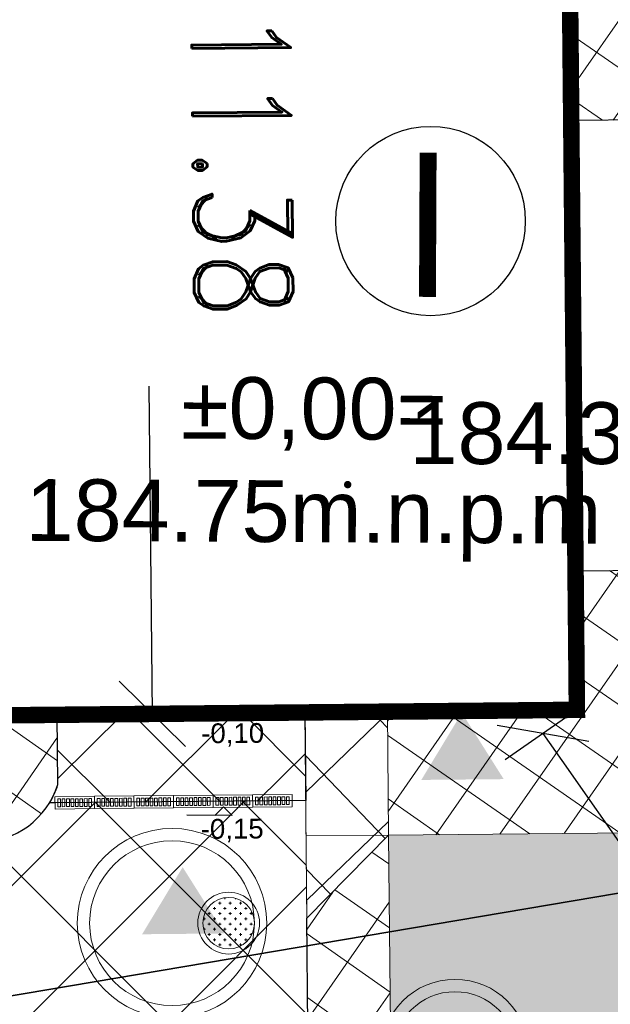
# Model space of a CAD drawing. Extents: x 8014 to 6635291, y -5609 to 5765892.
# Tile 75 of 158: x 6601190 to 6601197, y 5731795 to 5731807. Entities that reach past the tile are written whole.
import ezdxf

# ---------------------------------------------------------------- set-up
doc = ezdxf.new("R2010")
doc.units = 0
doc.header["$PDSIZE"] = 0.75
doc.linetypes.add('HIDDEN', pattern=[0.375, 0.25, -0.125])
doc.layers.get('0').update_dxf_attribs({"linetype": 'CONTINUOUS'})
doc.layers.get('Defpoints').update_dxf_attribs({"linetype": 'CONTINUOUS'})
for name, color, linetype, lineweight in [('!m_wpusty', 2, 'CONTINUOUS', 20), ('a_krawężnik', 7, 'CONTINUOUS', 30), ('a_obrzeże', 7, 'CONTINUOUS', 18), ('GSPWPS', 7, 'CONTINUOUS', 13), ('GSPWPS_O', 7, 'CONTINUOUS', 13), ('T_odn', 7, 'CONTINUOUS', 35), ('T_str.ochr.8m', 40, 'HIDDEN', 60)]:
    doc.layers.add(name, color=color, linetype=linetype, lineweight=lineweight)
for name, color, linetype in [('A-SZRAF- DROGI', 130, 'CONTINUOUS'), ('a_budynek', 10, 'CONTINUOUS'), ('a_chodnik', 31, 'CONTINUOUS'), ('a_drogi', 4, 'CONTINUOUS'), ('a_komunikacja', 7, 'CONTINUOUS'), ('A_opis', 7, 'CONTINUOUS'), ('a_zieleń', 80, 'CONTINUOUS'), ('TAB', 7, 'CONTINUOUS'), ('Wymiarowanie', 7, 'CONTINUOUS'), ('Wymiarowanie - Poziomy', 172, 'CONTINUOUS')]:
    doc.layers.add(name, color=color, linetype=linetype)
doc.layers.add('AP_HATCH_DROGI', color=7, linetype='CONTINUOUS', lineweight=15, true_color=0x949494)
doc.styles.add('Arial', font='arial.ttf')
doc.styles.add('GENERATED_STYLE_2', font='arial.ttf')
doc.styles.add('Romand', font='romand.shx', dxfattribs={"width": 0.8})
doc.styles.add('ROMANS', font='romans.shx', dxfattribs={"width": 0.7})
doc.dimstyles.new('DIM500', dxfattribs={"dimscale": 40, "dimtxt": 0.03, "dimasz": 0.01, "dimexe": 0, "dimexo": 0, "dimgap": 0.02, "dimtad": 1, "dimzin": 9, "dimdsep": 46, "dimtxsty": 'ROMANS', "dimblk": 'TICK1', "dimcen": 0, "dimse1": 1, "dimse2": 1, "dimclrd": 256, "dimclre": 7, "dimclrt": 6, "dimazin": 0, "dimtfac": 1, "dimtdec": 4, "dimtix": 1, "dimtmove": 2, "dimatfit": 3, "dimldrblk": 'TICK1', "dimfxl": 1, "dimtolj": 1, "dimtzin": 9, "dimarcsym": 0})
pattern_1 = [(325.2340517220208, (0, 0), (0.3620931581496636, 0.5216450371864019), []), (55.23405172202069, (0, 0), (-0.5216450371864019, 0.3620931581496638), [])]

# ---------------------------------------------------------------- blocks, each defined once
blk = doc.blocks.new('D_GSPWPS1')
blk.add_hatch(color=0).paths.add_polyline_path([(-0.045, 0), (-0.043467, -0.011647), (-0.038971, -0.0225), (-0.03182, -0.03182), (-0.0225, -0.038971), (-0.011647, -0.043467), (0, -0.045), (0.011647, -0.043467), (0.0225, -0.038971), (0.03182, -0.03182), (0.038971, -0.0225), (0.043467, -0.011647), (0.045, 0), (0.043467, 0.011647), (0.038971, 0.0225), (0.03182, 0.03182), (0.0225, 0.038971), (0.011647, 0.043467), (0, 0.045), (-0.011647, 0.043467), (-0.0225, 0.038971), (-0.03182, 0.03182), (-0.038971, 0.0225), (-0.043467, 0.011647)])
blk = doc.blocks.new('wpust_wąski')
at = {"layer": '!m_wpusty', "linetype": 'Continuous'}
for points in [[(0.2399969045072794, -0.07499711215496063), (0.2399969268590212, 0.07499903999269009), (-0.2400030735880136, 0.07499903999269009), (-0.2400030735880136, -0.07500096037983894)], [(-0.06477116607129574, 0.0474260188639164), (-0.06477040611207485, -0.04734398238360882), (-0.09855245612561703, -0.04734425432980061), (-0.09855321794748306, 0.04742574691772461)], [(-0.06476795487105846, 0.04742986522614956), (-0.06476719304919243, -0.04734013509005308), (-0.09854924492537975, -0.04734040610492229), (-0.09855000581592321, 0.04742959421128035)], [(-0.06476795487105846, 0.04742986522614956), (-0.06476719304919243, -0.04734013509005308), (-0.09854924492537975, -0.04734040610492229), (-0.09855000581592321, 0.04742959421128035)], [(-0.01104875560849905, 0.04742645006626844), (-0.01104799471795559, -0.04734355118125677), (-0.04483004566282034, -0.04734382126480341), (-0.04483080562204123, 0.04742617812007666)], [(-0.0110455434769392, 0.04743029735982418), (-0.01104478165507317, -0.04733970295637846), (-0.04482683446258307, -0.04733997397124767), (-0.04482759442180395, 0.04743002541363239)], [(-0.0110455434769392, 0.04743029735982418), (-0.01104478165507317, -0.04733970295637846), (-0.04482683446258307, -0.04733997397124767), (-0.04482759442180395, 0.04743002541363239)], [(0.1501184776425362, 0.04742774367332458), (0.1501192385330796, -0.04734225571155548), (0.1163371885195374, -0.04734252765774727), (0.1163364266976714, 0.04742747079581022)], [(0.150121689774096, 0.04743159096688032), (0.1501224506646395, -0.04733840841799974), (0.1163404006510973, -0.04733867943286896), (0.1163396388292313, 0.04743131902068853)], [(0.150121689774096, 0.04743159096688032), (0.1501224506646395, -0.04733840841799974), (0.1163404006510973, -0.04733867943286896), (0.1163396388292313, 0.04743131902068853)], [(0.2038408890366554, 0.04742817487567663), (0.2038416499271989, -0.04734182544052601), (0.1700595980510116, -0.04734209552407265), (0.1700588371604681, 0.04742790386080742)], [(0.2038441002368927, 0.04743202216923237), (0.2038448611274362, -0.0473379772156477), (0.1700628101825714, -0.04733824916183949), (0.170062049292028, 0.04743175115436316)], [(0.2038441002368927, 0.04743202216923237), (0.2038448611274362, -0.0473379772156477), (0.1700628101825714, -0.04733824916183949), (0.170062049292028, 0.04743175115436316)]]:
    blk.add_lwpolyline(points, close=True, dxfattribs=at)
for points in [[(-0.2059980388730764, 0.04742488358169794), (-0.1722159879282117, 0.04742515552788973), (-0.1722152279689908, -0.04734484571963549), (-0.2059972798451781, -0.0473451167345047), (-0.205998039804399, 0.04742488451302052)], [(-0.2059948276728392, 0.04742873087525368), (-0.1722127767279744, 0.04742900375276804), (-0.172212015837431, -0.04734099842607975), (-0.2059940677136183, -0.04734127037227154), (-0.2059948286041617, 0.04742873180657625)], [(-0.2059948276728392, 0.04742873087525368), (-0.1722127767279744, 0.04742900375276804), (-0.172212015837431, -0.04734099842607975), (-0.2059940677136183, -0.04734127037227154), (-0.2059948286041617, 0.04742873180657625)], [(-0.1184935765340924, 0.04742558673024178), (-0.118492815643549, -0.04734441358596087), (-0.1522748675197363, -0.04734468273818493), (-0.1522756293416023, 0.04742531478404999), (-0.1184935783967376, 0.04742558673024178)], [(-0.1184903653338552, 0.04742943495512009), (-0.1184896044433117, -0.04734056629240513), (-0.1522716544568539, -0.04734083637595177), (-0.1522724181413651, 0.0474291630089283), (-0.1184903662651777, 0.04742943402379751)], [(-0.1184903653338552, 0.04742943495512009), (-0.1184896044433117, -0.04734056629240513), (-0.1522716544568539, -0.04734083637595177), (-0.1522724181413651, 0.0474291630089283), (-0.1184903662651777, 0.04742943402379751)], [(0.008891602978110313, 0.0474266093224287), (0.04267365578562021, 0.04742688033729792), (0.04267441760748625, -0.04734311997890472), (0.008892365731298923, -0.04734339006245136), (0.008891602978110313, 0.0474266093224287)], [(0.008894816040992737, 0.04743045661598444), (0.04267686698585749, 0.04743072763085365), (0.04267762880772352, -0.04733927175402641), (0.008895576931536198, -0.04733954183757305), (0.008894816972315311, 0.04743045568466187)], [(0.008894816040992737, 0.04743045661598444), (0.04267686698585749, 0.04743072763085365), (0.04267762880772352, -0.04733927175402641), (0.008895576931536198, -0.04733954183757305), (0.008894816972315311, 0.04743045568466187)], [(0.06261401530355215, 0.04742704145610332), (0.0963960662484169, 0.04742731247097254), (0.09639682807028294, -0.04734268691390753), (0.06261477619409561, -0.04734295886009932), (0.06261401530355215, 0.04742704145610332)], [(0.062617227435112, 0.04743088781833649), (0.09639927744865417, 0.04743115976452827), (0.09640003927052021, -0.04733883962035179), (0.06261798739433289, -0.04733911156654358), (0.062617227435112, 0.04743088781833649)], [(0.062617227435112, 0.04743088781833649), (0.09639927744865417, 0.04743115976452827), (0.09640003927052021, -0.04733883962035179), (0.06261798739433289, -0.04733911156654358), (0.062617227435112, 0.04743088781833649)]]:
    blk.add_lwpolyline(points, dxfattribs=at)
blk = doc.blocks.new('TICK1')
at = {"color": 0}
for p, q in [((0, -1.4), (0, 1.4)), ((0, 1.110223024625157e-16), (-0.9999999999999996, 1.110223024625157e-16))]:
    blk.add_line(p, q, dxfattribs=at)
at = {"color": 2}
blk.add_line((-0.9999999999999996, -0.9999999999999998), (1, 1), dxfattribs=at)
blk = doc.blocks.new('*D121')
at = {"layer": 'Defpoints', "color": 0}
for p in [(6601190.58712187, 5731809.979977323), (6601190.696008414, 5731798.599498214), (6601191.349629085, 5731798.605751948)]:
    blk.add_point(p, dxfattribs=at)
at = {"layer": 'Wymiarowanie', "lineweight": -2}
for p, q in [((6601191.2445695, 5731809.586249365), (6601191.260366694, 5731807.93517626)), ((6601191.345802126, 5731799.005733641), (6601191.311538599, 5731802.586849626))]:
    blk.add_line(p, q, dxfattribs=at)
at = {"layer": 'Wymiarowanie', "lineweight": -2, "xscale": 0.4, "yscale": 0.4, "zscale": 0.4}
for p, rotation in [((6601191.240742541, 5731809.986231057), 90.54817982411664), ((6601191.349629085, 5731798.605751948), 270.5481798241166)]:
    blk.add_blockref('TICK1', p, dxfattribs=dict(at, rotation=rotation))
at = {"layer": 'Wymiarowanie', "color": 6, "insert": (6601192.441812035, 5731805.272072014), "char_height": 1.2, "attachment_point": 5, "rotation": 270.54817982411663, "style": 'Romand'}
blk.add_mtext('\\A1;11.38', dxfattribs=at)
blk = doc.blocks.new('*D122')
at = {"layer": 'Defpoints', "color": 0}
for p in [(6601196.501937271, 5731798.655048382), (6601198.841753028, 5731795.310433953), (6601198.430147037, 5731795.022483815)]:
    blk.add_point(p, dxfattribs=at)
at = {"layer": 'Wymiarowanie', "lineweight": -2}
blk.add_line((6601196.319623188, 5731798.039340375), (6601198.200855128, 5731795.350241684), dxfattribs=at)
at = {"layer": 'Wymiarowanie', "lineweight": -2, "xscale": 0.4, "yscale": 0.4, "zscale": 0.4}
for p, rotation in [((6601196.09033128, 5731798.367098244), 124.975756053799), ((6601198.430147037, 5731795.022483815), 304.975756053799)]:
    blk.add_blockref('TICK1', p, dxfattribs=dict(at, rotation=rotation))
at = {"layer": 'Wymiarowanie', "color": 6, "insert": (6601200.448869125, 5731794.118330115), "char_height": 1.2, "attachment_point": 5, "rotation": 304.975756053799, "style": 'Romand'}
blk.add_mtext('\\A1;4.08', dxfattribs=at)
blk = doc.blocks.new('A$7E951A917101CE')
blk.add_circle((1.150000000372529, 1.150000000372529), 1.15)
at = {"style": 'Arial', "width": 0.9000000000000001}
blk.add_text('I', height=1.75, rotation=359.7415369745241, dxfattribs=at).set_placement((0.8073022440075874, 0.2306783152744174))

msp = doc.modelspace()

# ---------------------------------------------------------------- hatches: boundary and pattern name
at = {"linetype": 'Continuous', "lineweight": 0}
h = msp.add_hatch(dxfattribs=at)
h.set_pattern_fill('CROSS', color=0, scale=0.01, angle=359.9999999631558, style=0)
h.set_pattern_definition([(359.9999999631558, (6601187.705968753, 5731796.054077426), (0.06350000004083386, 0.06349999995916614), [0.03175, -0.09525]), (89.99999996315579, (6601187.721843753, 5731796.038202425), (-0.06349999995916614, 0.06350000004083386), [0.03175, -0.09525])])
edge = h.paths.add_edge_path()
edge.add_arc((6601192.275480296, 5731796.064793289), 0.3125, 0, 360)
at = {"layer": 'A-SZRAF- DROGI', "linetype": 'ByBlock', "lineweight": 0}
h = msp.add_hatch(dxfattribs=at)
h.set_pattern_fill('ANSI37', color=253, scale=3, style=0)
h.set_pattern_definition([(45, (3365827.470421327, 2822255.75228963), (-0.2651650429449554, 0.2651650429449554), []), (135, (3365827.470421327, 2822255.75228963), (-0.2651650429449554, -0.2651650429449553), [])])
h.paths.add_polyline_path([(6601164.801, 5731825.446), (6601168.790559, 5731826.947746), (6601168.820585, 5731824.474329), (6601166.454, 5731823.503)])
edge = h.paths.add_edge_path()
edge.add_line((6601172.476, 5731825.895), (6601172.4105, 5731828.025676))
edge.add_line((6601172.4105, 5731828.025676), (6601173.992, 5731828.189))
edge.add_arc((6601186.03492027, 5732243.680015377), 415.665509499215, 268.3397586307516, 269.9116548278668)
edge.add_line((6601185.394, 5731828.015), (6601205.043, 5731828.193))
edge.add_line((6601205.043, 5731828.193), (6601225.2324, 5731828.343))
edge.add_line((6601225.2324, 5731828.343), (6601245.168, 5731828.586))
edge.add_line((6601245.168, 5731828.586), (6601245.54301782, 5731828.590239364))
edge.add_line((6601245.54301782, 5731828.590239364), (6601246.883624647, 5731826.593755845))
edge.add_line((6601246.883624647, 5731826.593755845), (6601221.789705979, 5731826.309230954))
edge.add_line((6601221.789705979, 5731826.309230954), (6601205.136, 5731826.031))
edge.add_line((6601205.136, 5731826.031), (6601185.273, 5731825.848))
edge.add_line((6601185.273, 5731825.848), (6601173.834, 5731826.053))
edge.add_line((6601173.834, 5731826.053), (6601172.476, 5731825.895))
edge = h.paths.add_edge_path()
edge.add_line((6601111.994, 5731733.86), (6601109.203, 5731750.836))
edge.add_line((6601109.203, 5731750.836), (6601106.88, 5731760.994))
edge.add_line((6601106.88, 5731760.994), (6601102.557, 5731779.174))
edge.add_line((6601102.557, 5731779.174), (6601096.809, 5731802.335))
edge.add_line((6601096.809, 5731802.335), (6601093.3935, 5731815.0755))
edge.add_arc((6601112.890643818, 5731821.406846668), 20.49937969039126, 186.6456011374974, 197.9902726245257, ccw=False)
edge.add_arc((6601104.100382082, 5731821.197027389), 11.77172068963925, 157.093056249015, 190.5856574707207, ccw=False)
edge.add_line((6601093.257, 5731825.779000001), (6601095.519, 5731824.743))
edge.add_line((6601095.519, 5731824.743), (6601101.325, 5731802.801))
edge.add_line((6601101.325, 5731802.801), (6601106.886, 5731780.522))
edge.add_line((6601106.886, 5731780.522), (6601111.376, 5731762.136))
edge.add_line((6601111.376, 5731762.136), (6601116.585, 5731733.745))
edge.add_line((6601116.585, 5731733.745), (6601117.929, 5731724.497))
edge.add_line((6601117.929, 5731724.497), (6601120.174581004, 5731712.998631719))
edge.add_line((6601120.174581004, 5731712.998631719), (6601122.073782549, 5731714.127215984))
edge.add_line((6601122.073782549, 5731714.127215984), (6601119.954, 5731724.963))
edge.add_line((6601119.954, 5731724.963), (6601118.634, 5731734.045))
edge.add_line((6601118.634, 5731734.045), (6601113.329, 5731762.836))
edge.add_line((6601113.329, 5731762.836), (6601108.915, 5731781.012))
edge.add_line((6601108.915, 5731781.012), (6601103.286, 5731803.464))
edge.add_line((6601103.286, 5731803.464), (6601098.333, 5731822.44))
edge.add_line((6601098.333, 5731822.44), (6601100.26, 5731826.8))
edge.add_line((6601100.26, 5731826.8), (6601104.18, 5731826.61))
edge.add_line((6601104.18, 5731826.61), (6601124.59, 5731825.705))
edge.add_arc((6601125.610328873, 5731847.683485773), 22.00215689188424, 254.8648362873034, 267.34201003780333, ccw=False)
edge.add_line((6601119.865631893, 5731826.444527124), (6601114.201632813, 5731827.976553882))
edge.add_arc((6601110.333611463, 5731814.50400797), 14.01681427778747, 73.98101766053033, 84.72925958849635)
edge.add_line((6601111.621225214, 5731828.46155551), (6601104.31, 5731828.801))
edge.add_line((6601104.31, 5731828.801), (6601098.736000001, 5731829.044))
edge.add_arc((6601099.467862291, 5731836.320540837), 7.313252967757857, 237.4214308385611, 264.25660123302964, ccw=False)
edge.add_line((6601095.530000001, 5731830.158), (6601092.874, 5731826.011))
edge.add_arc((6601101.918260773, 5731821.943692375), 9.916735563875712, 155.7860047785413, 175.0173574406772)
edge.add_arc((6601112.859662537, 5731821.4016454), 20.86790340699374, 176.1439813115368, 198.0522861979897)
edge.add_line((6601093.019, 5731814.935), (6601096.416, 5731802.213))
edge.add_line((6601096.416, 5731802.213), (6601102.139, 5731779.125))
edge.add_line((6601102.139, 5731779.125), (6601106.492, 5731760.912))
edge.add_line((6601106.492, 5731760.912), (6601108.825, 5731750.719))
edge.add_line((6601108.825, 5731750.719), (6601111.607, 5731733.785))
edge.add_line((6601111.607, 5731733.785), (6601115.11, 5731713.014))
edge.add_line((6601115.11, 5731713.014), (6601115.782940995, 5731710.388937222))
edge.add_line((6601115.782940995, 5731710.388937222), (6601116.122591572, 5731710.590771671))
edge.add_line((6601116.122591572, 5731710.590771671), (6601115.488, 5731713.094))
edge.add_line((6601115.488, 5731713.094), (6601113.741, 5731723.477))
edge.add_line((6601113.741, 5731723.477), (6601111.994, 5731733.86))
at = {"layer": 'a_chodnik', "lineweight": 13, "transparency": 33554687}
h = msp.add_hatch(dxfattribs=at)
h.set_pattern_fill('ANSI37-METRIC', color=256, scale=0.2, angle=280.2340517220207)
h.set_pattern_definition(pattern_1)
h.paths.add_polyline_path([(6601199.79107214, 5731800.418106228), (6601199.73158544, 5731806.642525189), (6601197.425292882, 5731806.620725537), (6601197.383239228, 5731811.044963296), (6601193.076112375, 5731811.003921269), (6601193.085666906, 5731810.003882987), (6601196.393050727, 5731810.03552749), (6601196.437765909, 5731805.811110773), (6601198.232898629, 5731805.828327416), (6601198.233817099, 5731805.73233181), (6601198.239816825, 5731805.732389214), (6601198.240199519, 5731805.692391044), (6601198.280197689, 5731805.692773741, -0.4142132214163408), (6601198.276236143, 5731805.688735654), (6601198.248237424, 5731805.688467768, 0.4142128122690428), (6601198.244275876, 5731805.68442968), (6601198.244543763, 5731805.656430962, -0.4142128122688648), (6601198.240582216, 5731805.652392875), (6601199.068578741, 5731805.660315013, -1.621182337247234e-05), (6601199.068583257, 5731805.660431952), (6601199.069544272, 5731805.660324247), (6601199.068578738, 5731805.66031501, -0.4001453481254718), (6601198.248130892, 5731804.863428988, -0.4001453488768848), (6601199.08367609, 5731804.082387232, -9.460203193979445e-07), (6601199.084641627, 5731804.08239647), (6601199.083682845, 5731804.082270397), (6601199.08367609, 5731804.082387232), (6601198.255679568, 5731804.074465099, -0.4142128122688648), (6601198.259717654, 5731804.070503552), (6601198.259985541, 5731804.042504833, 0.4142127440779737), (6601198.264023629, 5731804.038543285), (6601198.292022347, 5731804.038811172, -0.4142130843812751), (6601198.296060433, 5731804.034849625), (6601198.256062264, 5731804.034466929), (6601198.25644496, 5731803.99446876), (6601198.250445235, 5731803.994411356), (6601198.250751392, 5731803.962412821), (6601198.256751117, 5731803.962470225), (6601198.257133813, 5731803.922472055), (6601198.297131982, 5731803.92285475, -0.4142130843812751), (6601198.293170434, 5731803.918816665), (6601198.265171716, 5731803.918548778, 0.4142149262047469), (6601198.261210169, 5731803.914510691), (6601198.261478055, 5731803.886511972, -0.4142129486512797), (6601198.257516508, 5731803.882473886), (6601199.085513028, 5731803.890396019), (6601199.085517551, 5731803.890512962), (6601199.086478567, 5731803.890405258), (6601199.08551303, 5731803.890396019, -0.400145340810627), (6601198.265065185, 5731803.093509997, -0.3993184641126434), (6601199.101575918, 5731802.312477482), (6601198.272613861, 5731802.304546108, -0.04554378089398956), (6601198.272996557, 5731802.264547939), (6601198.274068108, 5731802.152553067, -0.04554368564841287), (6601198.2744508, 5731802.112554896), (6601199.102447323, 5731802.120477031)])
h.paths.add_polyline_path([(6601199.102447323, 5731802.120477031, -0.4001453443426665), (6601198.281999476, 5731801.323591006, -0.4001453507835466), (6601199.117544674, 5731800.542549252), (6601199.118510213, 5731800.542558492), (6601199.117551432, 5731800.542432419), (6601199.117544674, 5731800.542549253), (6601198.289548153, 5731800.534627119, -0.4142140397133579), (6601198.293586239, 5731800.530665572), (6601198.293854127, 5731800.502666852, 0.4142116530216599), (6601198.297892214, 5731800.498705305), (6601198.325890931, 5731800.498973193, -0.4142132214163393), (6601198.329929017, 5731800.495011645), (6601198.289930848, 5731800.494628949), (6601198.290313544, 5731800.454630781), (6601198.284313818, 5731800.454573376), (6601198.28523229, 5731800.35857777), (6601196.48580291, 5731800.341361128), (6601196.501937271, 5731798.655048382), (6601194.201424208, 5731798.633037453), (6601194.215776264, 5731797.133005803), (6601197.516155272, 5731797.164784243), (6601199.802988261, 5731799.171257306), (6601199.79107214, 5731800.418106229), (6601199.102447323, 5731802.120477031)], is_closed=False)
h.paths.add_polyline_path([(6601190.085989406, 5731809.97518257, 0.7265352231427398), (6601188.183845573, 5731809.957127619), (6601188.300847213, 5731797.726696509, 0.7244697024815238), (6601190.202698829, 5731797.746911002), (6601190.193687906, 5731798.594690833), (6601188.827588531, 5731798.581621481), (6601188.721510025, 5731809.668614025), (6601188.718701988, 5731809.96210059)])
h = msp.add_hatch(dxfattribs=at)
h.set_pattern_fill('ANSI37-METRIC', color=256, scale=0.2, angle=280.2340517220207)
h.set_pattern_definition(pattern_1)
h.paths.add_polyline_path([(6601194.246757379, 5731793.894956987), (6601194.215775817, 5731797.133052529), (6601193.225387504, 5731796.123685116), (6601193.239395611, 5731794.659602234), (6601194.246757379, 5731793.894956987)])
h.paths.add_polyline_path([(6601194.246757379, 5731793.894956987), (6601193.239395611, 5731794.659602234), (6601193.244759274, 5731794.09900901, -0.2473320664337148), (6601192.391404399, 5731792.44115067), (6601184.962975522, 5731787.243756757), (6601184.962938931, 5731787.235423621), (6601184.941439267, 5731787.201271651), (6601184.920092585, 5731787.201956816), (6601184.916287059, 5731787.211090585), (6601183.212613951, 5731786.019094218, -0.2018006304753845), (6601180.937978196, 5731785.528927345), (6601180.938117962, 5731785.515256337, -0.01914406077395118), (6601180.927381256, 5731785.132726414), (6601182.640627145, 5731784.398434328), (6601194.259836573, 5731792.527960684), (6601194.246757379, 5731793.894956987)])
h.paths.add_polyline_path([(6601182.640627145, 5731784.398434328), (6601180.927381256, 5731785.132726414, -0.04070849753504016), (6601180.807769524, 5731784.328882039), (6601182.541218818, 5731784.328882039), (6601182.640627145, 5731784.398434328)])
h.paths.add_polyline_path([(6601180.807769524, 5731784.328882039, 0.04070849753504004), (6601180.927381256, 5731785.132726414), (6601180.490661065, 5731785.319903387, -0.0411077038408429), (6601180.347307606, 5731784.328882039), (6601180.807769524, 5731784.328882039, 0.04070849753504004)])
h.paths.add_polyline_path([(6601179.222982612, 5731786.327350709), (6601178.162378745, 5731786.944962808, -0.005225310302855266), (6601177.708529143, 5731786.512316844), (6601179.22768519, 5731785.861211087), (6601179.222982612, 5731786.327350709)])
h.paths.add_polyline_path([(6601179.190745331, 5731784.328882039, 0.02863642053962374), (6601179.233917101, 5731785.243477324), (6601179.22768519, 5731785.861211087), (6601177.708529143, 5731786.512316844, -0.008710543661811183), (6601176.932199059, 5731785.812497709), (6601176.932197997, 5731785.464012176, -0.2917963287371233), (6601176.353734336, 5731784.557203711), (6601176.353734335, 5731784.328882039), (6601179.190745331, 5731784.328882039, 0.02863642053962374)])
h.paths.add_polyline_path([(6601180.501989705, 5731785.64551439, -0.04771992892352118), (6601179.983128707, 5731785.884701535), (6601179.222982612, 5731786.327350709), (6601179.22768519, 5731785.861211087), (6601180.490661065, 5731785.319903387, 0.01335516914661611), (6601180.501989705, 5731785.64551439, -0.04771992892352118)])
h.paths.add_polyline_path([(6601178.080613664, 5731786.992576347, 0.1412764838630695), (6601176.541231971, 5731787.390177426), (6601176.353544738, 5731787.388257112), (6601176.353544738, 5731787.378575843), (6601176.353734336, 5731787.378575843), (6601176.353734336, 5731786.990827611, -0.04925186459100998), (6601176.522947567, 5731786.890871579), (6601176.522952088, 5731786.915537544), (6601177.422952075, 5731786.915372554), (6601177.422906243, 5731786.665372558), (6601177.369921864, 5731786.665382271), (6601177.369920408, 5731786.657443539), (6601177.708529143, 5731786.512316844, 0.005225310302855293), (6601178.162378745, 5731786.944962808), (6601178.080613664, 5731786.992576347, 0.1412764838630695)])
h.paths.add_polyline_path([(6601176.932199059, 5731785.812497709), (6601176.932199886, 5731786.084012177, 0.1563945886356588), (6601176.745759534, 5731786.665496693), (6601176.522906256, 5731786.665537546), (6601176.522947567, 5731786.890871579, 0.04925186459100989), (6601176.353734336, 5731786.990827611), (6601176.353734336, 5731785.321743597, 0.006321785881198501), (6601176.932199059, 5731785.812497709)])
h.paths.add_polyline_path([(6601176.932199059, 5731785.812497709, 0.008710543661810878), (6601177.708529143, 5731786.512316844), (6601177.369920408, 5731786.657443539), (6601177.369921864, 5731786.665382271), (6601176.745759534, 5731786.665496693, -0.1563945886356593), (6601176.932199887, 5731786.084012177), (6601176.932199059, 5731785.812497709, 0.008710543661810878)])
h.paths.add_polyline_path([(6601176.353734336, 5731784.557203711, 0.2917963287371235), (6601176.932197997, 5731785.464012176), (6601176.932199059, 5731785.812497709, -0.006321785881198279), (6601176.353734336, 5731785.321743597), (6601176.353734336, 5731784.557203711, 0.2917963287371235)])
h.paths.add_polyline_path([(6601192.914, 5731790.78725), (6601192.914, 5731792.053), (6601196.45375, 5731792.053), (6601196.45375, 5731790.78725)])
edge = h.paths.add_edge_path()
edge.add_line((6601181.416804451, 5731787.530199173), (6601181.30558633, 5731787.5498259))
edge.add_line((6601181.30558633, 5731787.5498259), (6601181.383316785, 5731787.602243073))
edge.add_arc((6601181.693754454, 5731787.702736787), 0.3262982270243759, 197.9376092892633, 211.9225727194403)
at = {"layer": 'a_drogi', "transparency": 33554687}
h = msp.add_hatch(dxfattribs=at)
h.set_pattern_fill('ANSI37', color=256, scale=0.3, style=0)
h.set_pattern_definition([(45, (100, 0), (-0.6735192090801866, 0.6735192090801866), []), (135, (100, 0), (-0.6735192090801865, -0.6735192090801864), [])])
edge = h.paths.add_edge_path()
edge.add_line((6601190.166834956, 5731797.525527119), (6601190.100695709, 5731797.525527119))
edge.add_arc((6601189.29435274, 5731798.031242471), 0.951807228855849, 327.9052339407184, 342.6187801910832)
edge.add_line((6601190.202698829, 5731797.746911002), (6601190.193687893, 5731798.594692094))
edge.add_line((6601190.193687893, 5731798.594692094), (6601193.201469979, 5731798.623470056))
edge.add_line((6601193.201469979, 5731798.623470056), (6601193.212353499, 5731797.552181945))
edge.add_line((6601193.212353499, 5731797.552181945), (6601190.166834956, 5731797.525527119))
h = msp.add_hatch(dxfattribs=at)
h.set_pattern_fill('ANSI37', color=31, scale=0.3, angle=89.0494893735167, style=0)
h.set_pattern_definition([(134.0494893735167, (12222685.92644303, -963546.3019963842), (-0.6845993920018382, -0.6622536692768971), []), (224.0494893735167, (12222685.92644303, -963546.3019963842), (0.6622536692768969, -0.6845993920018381), [])])
h.paths.add_polyline_path([(6601194.215774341, 5731797.133206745), (6601193.215820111, 5731797.123639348), (6601193.225387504, 5731796.123685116), (6601194.215774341, 5731797.133206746)], is_closed=False)
h.paths.add_polyline_path([(6601193.215820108, 5731797.123639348), (6601194.215774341, 5731797.133206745), (6601194.201424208, 5731798.633037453), (6601193.201469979, 5731798.623470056), (6601193.212353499, 5731797.552181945), (6601193.211719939, 5731797.5521764), (6601193.215820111, 5731797.123639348)], is_closed=False)
at = {"layer": 'a_zieleń', "transparency": 33554687}
h = msp.add_hatch(dxfattribs=at)
h.set_pattern_fill('ANSI31', color=256, scale=2, angle=0.5415578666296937)
h.set_pattern_definition([(45.5415578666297, (6600987.53512271, 5732094.771343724), (-0.1784396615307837, 0.1750979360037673), [])])
edge = h.paths.add_edge_path()
edge.add_line((6601184.522925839, 5731785.715408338), (6601184.766921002, 5731785.473322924))
edge.add_line((6601184.766921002, 5731785.473322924), (6601208.79, 5731802.27))
edge.add_line((6601208.79, 5731802.27), (6601211.05, 5731814.48))
edge.add_line((6601211.05, 5731814.48), (6601142.150843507, 5731813.822858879))
edge.add_arc((6601143.69840858, 5731819.101553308), 5.500870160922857, 253.6603434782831, 270.5475106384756)
edge.add_line((6601143.750973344, 5731813.6009343), (6601191.033618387, 5731814.053326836))
edge.add_arc((6601191.121506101, 5731812.113382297), 1.941934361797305, 359.83740764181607, 92.59396805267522, ccw=False)
edge.add_line((6601193.063432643, 5731812.107871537), (6601193.07399525, 5731811.003901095))
edge.add_line((6601193.07399525, 5731811.003901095), (6601197.383252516, 5731811.044963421))
edge.add_line((6601197.383252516, 5731811.044963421), (6601197.425292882, 5731806.620725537))
edge.add_line((6601197.425292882, 5731806.620725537), (6601199.73158594, 5731806.642472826))
edge.add_line((6601199.73158594, 5731806.642472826), (6601199.802988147, 5731799.171269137))
edge.add_line((6601199.802988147, 5731799.171269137), (6601197.516155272, 5731797.164784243))
edge.add_line((6601197.516155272, 5731797.164784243), (6601194.215775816, 5731797.133052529))
edge.add_line((6601194.215775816, 5731797.133052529), (6601194.250820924, 5731793.47024802))
edge.add_arc((6601191.537576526, 5731793.658273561), 2.719751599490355, 281.08944697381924, 356.0357887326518, ccw=False)
edge.add_line((6601192.060696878, 5731790.989304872), (6601185.152182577, 5731786.155675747))
edge.add_arc((71774552.68679601, -87417922.68084788), 113685689.9179969, 124.9790439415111, 124.9790443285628)
h.paths.add_polyline_path([(6601204.905956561, 5731809.178180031), (6601202.576515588, 5731808.578882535), (6601203.741236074, 5731808.878531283)], flags=16)
at = {"layer": 'AP_HATCH_DROGI', "transparency": 33554687}
h = msp.add_hatch(dxfattribs=at)
h.set_pattern_fill('ANSI37', color=8, scale=0.4, style=0)
h.set_pattern_definition([(45, (-235.1363771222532, -0.007408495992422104), (-0.8980256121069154, 0.8980256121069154), []), (135, (-235.1363771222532, -0.007408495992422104), (-0.8980256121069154, -0.8980256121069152), [])])
h.paths.add_polyline_path([(6601193.249542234, 5731793.599106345), (6601193.023173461, 5731793.157140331), (6601192.537164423, 5731792.545996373), (6601191.365211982, 5731791.715704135), (6601183.212684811, 5731786.011685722), (6601182.497746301, 5731785.59703122), (6601181.617589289, 5731785.472365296), (6601180.787473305, 5731785.553877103), (6601179.223053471, 5731786.31994221), (6601177.752199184, 5731787.151714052), (6601177.339079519, 5731787.292707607), (6601176.353805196, 5731787.380852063), (6601169.258341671, 5731787.337031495), (6601168.753547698, 5731787.164823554), (6601168.391850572, 5731786.815376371), (6601168.269527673, 5731786.161551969), (6601168.290580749, 5731783.987948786), (6601168.488974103, 5731783.423273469), (6601168.945697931, 5731783.165323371), (6601175.69063093, 5731779.256652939), (6601170.30296666, 5731775.521471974), (6601167.794910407, 5731776.936167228), (6601167.128955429, 5731777.163692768), (6601166.526245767, 5731776.961653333), (6601165.767206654, 5731775.783688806), (6601163.33174438, 5731771.472463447), (6601149.285564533, 5731779.333072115), (6601151.242391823, 5731782.823348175, 0.4126509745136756), (6601150.866490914, 5731784.182768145, -0.1085287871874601), (6601148.96558026, 5731785.930285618), (6601146.409825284, 5731789.580268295, 0.3525795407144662), (6601145.069900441, 5731789.886280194), (6601141.732827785, 5731787.547236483), (6601129.630619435, 5731804.831204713), (6601132.978262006, 5731807.182528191, 0.4134176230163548), (6601133.224768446, 5731808.57313886, -0.1152150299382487), (6601132.259080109, 5731812.541634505), (6601132.249191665, 5731813.578443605), (6601191.12157696, 5731814.047908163), (6601191.993802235, 5731813.804172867), (6601192.465289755, 5731813.507952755), (6601192.845826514, 5731812.99932286), (6601193.051446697, 5731812.404393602), (6601193.047141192, 5731810.787722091), (6601189.71617973, 5731810.759041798), (6601189.71617973, 5731810.476779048), (6601189.478657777, 5731810.589941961), (6601189.137921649, 5731810.649778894), (6601188.638827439, 5731810.516336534), (6601188.455564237, 5731810.361099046), (6601188.183916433, 5731809.949719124), (6601188.300918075, 5731797.719288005), (6601188.593649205, 5731797.284428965), (6601189.24852946, 5731797.040421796), (6601189.730764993, 5731797.164266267), (6601189.9472133, 5731797.324671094), (6601190.197602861, 5731797.731115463, -0.05991203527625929), (6601190.100695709, 5731797.525527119), (6601190.166834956, 5731797.525527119), (6601193.211719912, 5731797.5521764), (6601193.249542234, 5731793.599106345)], is_closed=False)
h.paths.add_polyline_path([(6601150.891862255, 5731811.46124344), (6601160.891791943, 5731811.516907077), (6601161.10822189, 5731789.159091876), (6601151.108690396, 5731789.062293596)], flags=16)
h.paths.add_polyline_path([(6601183.692642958, 5731809.969609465), (6601184.392950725, 5731809.683450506), (6601184.692597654, 5731808.979128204), (6601184.811738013, 5731796.463292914), (6601184.682850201, 5731795.960525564), (6601184.52561327, 5731795.751385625), (6601184.137843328, 5731795.50636878), (6601183.821335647, 5731795.45177002), (6601168.207583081, 5731795.409667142), (6601167.268951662, 5731795.745236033), (6601166.254055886, 5731796.470527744), (6601165.426889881, 5731797.629044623), (6601165.163207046, 5731798.3539978), (6601165.033918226, 5731799.292866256), (6601165.009865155, 5731801.818820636), (6601164.931315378, 5731807.967476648), (6601165.324893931, 5731808.648588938), (6601165.820058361, 5731809.170203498), (6601166.435272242, 5731809.557882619), (6601167.143473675, 5731809.853225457)], flags=16)

# ---------------------------------------------------------------- linework, layer by layer
at = {"color": 0, "linetype": 'Continuous', "lineweight": 0}
for centre, radius in [((6601191.587980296, 5731796.064793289, 10.08000000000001), 1.15), ((6601191.587980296, 5731796.064793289, 10.08000000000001), 1), ((6601192.275480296, 5731796.064793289, 10.08000000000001), 0.375), ((6601192.275480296, 5731796.064793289, 10.08000000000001), 0.3125), ((6601195.02255371, 5731794.48183063, 10.08), 0.8999999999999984), ((6601195.02255371, 5731794.48183063, 10.08), 0.7499999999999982)]:
    msp.add_circle(centre, radius, dxfattribs=at)
at = {"layer": 'a_budynek', "const_width": 0.2}
msp.add_lwpolyline([(6601188.718701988, 5731809.96210059), (6601196.393050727, 5731810.035527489), (6601196.501937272, 5731798.655048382), (6601188.827588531, 5731798.581621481), (6601188.718701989, 5731809.96210059)], dxfattribs=at)
at = {"layer": 'a_budynek', "color": 1, "lineweight": 30}
msp.add_lwpolyline([(6601188.827588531, 5731798.581621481), (6601188.718701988, 5731809.96210059), (6601196.393050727, 5731810.03552749), (6601196.501937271, 5731798.655048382)], close=True, dxfattribs=at)
at = {"layer": 'a_budynek', "lineweight": 30, "elevation": 10.08}
msp.add_lwpolyline([(6601196.433469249, 5731805.811110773), (6601196.485314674, 5731800.341356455), (6601198.291232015, 5731800.358635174), (6601198.238898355, 5731805.82838482)], close=True, dxfattribs=at)
at = {"layer": 'a_komunikacja'}
for points in [[(6601195.613883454, 5731797.81357173), (6601194.613929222, 5731797.804004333), (6601195.106156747, 5731798.618750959)], [(6601192.224806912, 5731795.939435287, 10.08), (6601191.22485268, 5731795.929867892, 10.08), (6601191.717080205, 5731796.744614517, 10.08)]]:
    msp.add_solid(points, dxfattribs=at)
at = {"layer": 'a_krawężnik'}
msp.add_line((6601193.244760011, 5731794.098931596), (6601193.225387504, 5731796.12368512), dxfattribs=at)
at = {"layer": 'a_krawężnik', "linetype": 'Continuous', "flags": 128}
msp.add_lwpolyline([(6601190.085989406, 5731809.97518257, 0.7265352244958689), (6601188.183845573, 5731809.957127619, 0.6732106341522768), (6601188.183845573, 5731809.957127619), (6601188.300847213, 5731797.726696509, 0.4907065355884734), (6601188.300847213, 5731797.726696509), (6601188.300847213, 5731797.726696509, 0.7244697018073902), (6601190.202698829, 5731797.746911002), (6601190.202698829, 5731797.746911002), (6601190.193687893, 5731798.594692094)], format="xyb", dxfattribs=at)
at = {"layer": 'a_obrzeże', "linetype": 'Continuous'}
for p, q in [((6601193.244759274, 5731794.09900901), (6601193.201469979, 5731798.623470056)), ((6601193.225387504, 5731796.12368512), (6601193.201469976, 5731798.623470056)), ((6601197.516155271, 5731797.164784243, 10.08), (6601194.215774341, 5731797.133206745)), ((6601194.259836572, 5731792.527960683), (6601194.215774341, 5731797.133206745))]:
    msp.add_line(p, q, dxfattribs=at)
for points in [[(6601194.215774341, 5731797.133206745), (6601194.201424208, 5731798.633037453)], [(6601194.215774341, 5731797.133206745), (6601193.215820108, 5731797.123639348)], [(6601194.215774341, 5731797.133206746), (6601193.225387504, 5731796.123685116)]]:
    msp.add_lwpolyline(points, dxfattribs=at)
at = {"layer": 'AP_HATCH_DROGI', "color": 8, "lineweight": -2, "transparency": 33554687}
msp.add_lwpolyline([(6601190.166834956, 5731797.525527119), (6601190.100695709, 5731797.525527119, 0.06428830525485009), (6601190.202698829, 5731797.746911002), (6601190.193687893, 5731798.594692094), (6601193.201469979, 5731798.623470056), (6601193.212353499, 5731797.552181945)], format="xyb", close=True, dxfattribs=at)
at = {"layer": 'T_odn', "ltscale": 0.5}
msp.add_lwpolyline([(6601208.635751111, 5731798.39545813), (6601189.51755542, 5731795.160421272), (6601184.881994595, 5731793.318510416), (6601181.19880482, 5731792.080009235)], dxfattribs=at)
at = {"layer": 'T_str.ochr.8m', "color": 202, "ltscale": 2, "elevation": 1.422323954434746e-09}
msp.add_lwpolyline([(6601175.396192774, 5731816.72219358, -0.3015367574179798), (6601203.187177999, 5731798.325885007, -0.2178183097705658), (6601203.187178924, 5731773.094509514, -0.301537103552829), (6601175.396200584, 5731754.698210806), (6601169.235031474, 5731754.698423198, -0.301372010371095), (6601141.463049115, 5731773.094506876, -0.2177548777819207), (6601141.463048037, 5731798.325839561, -0.3016428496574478), (6601169.254027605, 5731816.722193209), (6601175.396192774, 5731816.72219358)], format="xyb", dxfattribs=at)
at = {"layer": 'Wymiarowanie - Poziomy'}
for p, q in [((6601192.300053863, 5731798.523145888), (6601191.748730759, 5731798.52347632)), ((6601192.317756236, 5731797.373816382, 40.32), (6601191.766433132, 5731797.374146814, 40.32))]:
    msp.add_line(p, q, dxfattribs=at)
msp.add_lwpolyline([(6601192.300053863, 5731798.523145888), (6601192.195691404, 5731798.627633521), (6601192.091203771, 5731798.523271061)], dxfattribs=at)
at = {"layer": 'Wymiarowanie - Poziomy', "elevation": 40.32}
msp.add_lwpolyline([(6601192.317756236, 5731797.373816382), (6601192.213393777, 5731797.478304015), (6601192.108906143, 5731797.373941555)], dxfattribs=at)

# ---------------------------------------------------------------- block references
at = {"layer": '!m_wpusty'}
for p, rotation in [((6601190.406827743, 5731797.527749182), 0.5302501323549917), ((6601190.88680719, 5731797.532191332, 10.08), 0.5302501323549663), ((6601191.366786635, 5731797.536633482, 20.16), 0.5302501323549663), ((6601191.846766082, 5731797.541075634, 30.24), 0.5302501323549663), ((6601192.326745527, 5731797.545517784, 40.32), 0.5302501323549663), ((6601192.806724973, 5731797.549959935, 50.4), 0.5302501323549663)]:
    msp.add_blockref('wpust_wąski', p, dxfattribs=dict(at, rotation=rotation))
at = {"layer": 'GSPWPS', "color": 8, "linetype": 'Continuous', "lineweight": 13}
msp.add_blockref('D_GSPWPS1', (6601193.72, 5731801.39, 10.08), dxfattribs=at)
at = {"layer": 'TAB'}
msp.add_blockref('A$7E951A917101CE', (6601193.575601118, 5731803.440831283), dxfattribs=at)

# ---------------------------------------------------------------- texts
at = {"layer": 'A_opis', "insert": (6601193.308536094, 5731801.577620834), "char_height": 0.75, "width": 20.27839468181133, "attachment_point": 5, "rotation": 359.71696341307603, "style": 'Arial'}
msp.add_mtext('%%P0,00= \\P184.75m.n.p.m', dxfattribs=at)
at = {"layer": 'GSPWPS_O', "color": 8, "linetype": 'Continuous', "lineweight": 0, "style": 'Arial'}
msp.add_text('184.33', height=0.75, dxfattribs=at).set_placement((6601194.47, 5731801.64, 10.8))
at = {"layer": 'Wymiarowanie - Poziomy', "char_height": 0.24, "attachment_point": 1, "rotation": 0.3923669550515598, "style": 'GENERATED_STYLE_2'}
for s, insert in [('-0,10', (6601191.94109656, 5731798.489469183)), ('-0,15', (6601191.935287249, 5731797.328544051))]:
    msp.add_mtext(s, dxfattribs=dict(at, insert=insert))

# ---------------------------------------------------------------- dimensions: what is measured, and where the dimension line sits
at = {"layer": 'Wymiarowanie'}
for base, p1, p2, angle, picture, middle in [((6601191.349629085, 5731798.605751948), (6601190.58712187, 5731809.979977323), (6601190.696008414, 5731798.599498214), 270.54817982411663, '*D121', (6601192.441812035, 5731805.272072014)), ((6601198.430147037, 5731795.022483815), (6601196.501937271, 5731798.655048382), (6601198.841753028, 5731795.310433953), 304.975756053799, '*D122', (6601200.448869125, 5731794.118330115))]:
    dim = msp.add_linear_dim(base=base, p1=p1, p2=p2, angle=angle, dimstyle='DIM500', override={"dimtxt": 0.03, "dimtxsty": 'Romand'}, dxfattribs=at)
    dim.commit()
    dim.dimension.update_dxf_attribs({"geometry": picture, "text_midpoint": middle, "dimtype": 161})

doc.saveas('drawing.dxf')
